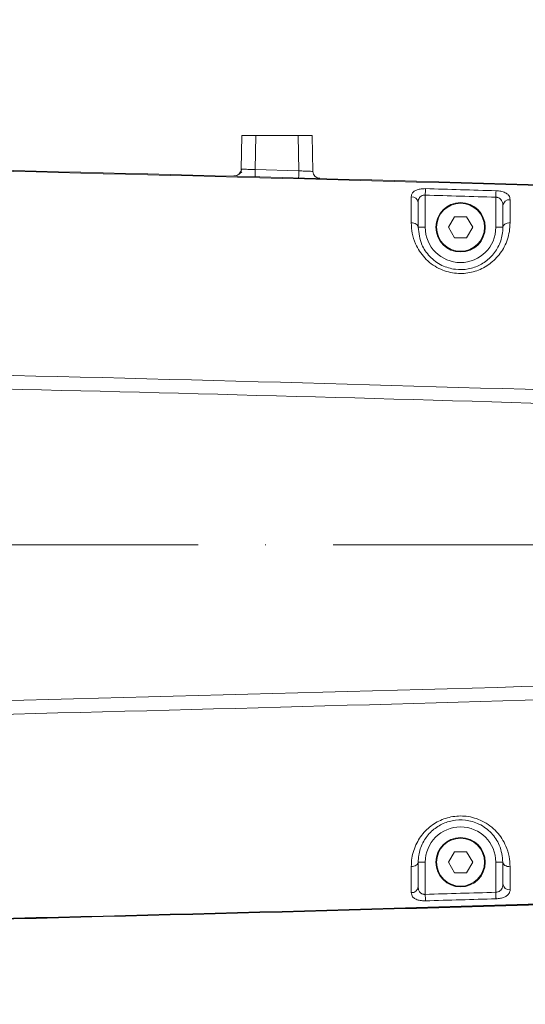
# Model space of a CAD drawing. Header units: millimetres. Extents: x 809 to 6054, y -5716 to -1261.
# Tile 38 of 94: x 2857 to 2928, y -2378 to -2238. Entities that reach past the tile are written whole.
import ezdxf

# ---------------------------------------------------------------- set-up
doc = ezdxf.new("R2010")
doc.units = ezdxf.units.MM
doc.header["$LTSCALE"] = 0.3175
doc.linetypes.add('ACAD_ISO10W100', pattern=[18, 12, -3, 0, -3])
doc.linetypes.add('CENTER2', pattern=[28.574999, 19.049999, -3.175, 3.175, -3.175])
for name, color, linetype, lineweight in [('1轮廓实线层', 7, 'Continuous', 18), ('7标注层', 4, 'Continuous', 13), ('中心线', 4, 'ACAD_ISO10W100', 20), ('细点划线', 6, 'CENTER2', 18)]:
    doc.layers.add(name, color=color, linetype=linetype, lineweight=lineweight)
doc.styles.add('标准汉字', font='gbenor.shx', dxfattribs={"bigfont": 'gbcbig.shx'})
doc.dimstyles.new('M1：10', dxfattribs={"dimscale": 10, "dimtxt": 3.5, "dimasz": 2.5, "dimexe": 2, "dimexo": 0, "dimgap": 1.5, "dimtad": 1, "dimdec": 4, "dimdsep": 46, "dimtxsty": '标准汉字', "dimcen": 5, "dimdle": 5, "dimclrd": 1, "dimclre": 1, "dimclrt": 256, "dimadec": 4, "dimazin": 2, "dimtfac": 1, "dimtdec": 4, "dimtmove": 0, "dimatfit": 3, "dimfxl": 1, "dimtolj": 1, "dimarcsym": 0})

# ---------------------------------------------------------------- blocks, each defined once
blk = doc.blocks.new('*D2')
at = {"layer": '7标注层', "color": 1, "lineweight": -2, "transparency": 16777216}
for p, q in [((2574.24, -1966.55), (2574.24, -1793.65)), ((3504.76, -2862.69), (3504.76, -1793.65)), ((3479.76, -1813.65), (2599.24, -1813.65))]:
    blk.add_line(p, q, dxfattribs=at)
at = {"layer": '7标注层', "color": 1, "transparency": 16777216}
for points in [[(2599.24, -1809.48), (2599.24, -1817.81), (2574.24, -1813.65)], [(3479.76, -1817.81), (3479.76, -1809.48), (3504.76, -1813.65)]]:
    blk.add_solid(points, dxfattribs=at)
at = {"layer": 'Defpoints', "color": 0, "transparency": 16777216}
for p in [(2574.24, -1813.65), (2574.24, -1966.55), (3504.76, -2862.69)]:
    blk.add_point(p, dxfattribs=at)
at = {"layer": '7标注层', "transparency": 16777216, "insert": (2968.02, -1781.15), "char_height": 35, "attachment_point": 5, "style": '标准汉字'}
blk.add_mtext('\\A1;930.5', dxfattribs=at)
blk = doc.blocks.new('*D7')
at = {"layer": '7标注层', "color": 1, "lineweight": -2, "transparency": 16777216}
for p, q in [((2574.24, -1932.17), (3613.47, -1932.17)), ((3593.47, -2837.69), (3593.47, -1957.17)), ((3489.76, -2862.69), (3613.47, -2862.69))]:
    blk.add_line(p, q, dxfattribs=at)
at = {"layer": '7标注层', "color": 1, "transparency": 16777216}
for points in [[(3597.64, -1957.17), (3589.31, -1957.17), (3593.47, -1932.17)], [(3589.31, -2837.69), (3597.64, -2837.69), (3593.47, -2862.69)]]:
    blk.add_solid(points, dxfattribs=at)
at = {"layer": 'Defpoints', "color": 0, "transparency": 16777216}
for p in [(2574.24, -1932.17), (3593.47, -1932.17), (3489.76, -2862.69)]:
    blk.add_point(p, dxfattribs=at)
at = {"layer": '7标注层', "transparency": 16777216, "insert": (3560.97, -2397.43), "char_height": 35, "attachment_point": 5, "rotation": 90, "style": '标准汉字'}
blk.add_mtext('\\A1;930.5', dxfattribs=at)
blk = doc.blocks.new('*D9')
at = {"layer": '7标注层', "color": 1, "lineweight": -2, "transparency": 16777216}
for p, q in [((2574.24, -2212.74), (2574.24, -1851.59)), ((3044.24, -2271.24), (3044.24, -1851.59)), ((3019.24, -1871.59), (2599.24, -1871.59))]:
    blk.add_line(p, q, dxfattribs=at)
at = {"layer": '7标注层', "color": 1, "transparency": 16777216}
for points in [[(2599.24, -1867.43), (2599.24, -1875.76), (2574.24, -1871.59)], [(3019.24, -1875.76), (3019.24, -1867.43), (3044.24, -1871.59)]]:
    blk.add_solid(points, dxfattribs=at)
at = {"layer": 'Defpoints', "color": 0, "transparency": 16777216}
for p in [(2574.24, -1871.59), (2574.24, -2212.74), (3044.24, -2271.24)]:
    blk.add_point(p, dxfattribs=at)
at = {"layer": '7标注层', "transparency": 16777216, "insert": (2809.24, -1839.09), "char_height": 35, "attachment_point": 5, "style": '标准汉字'}
blk.add_mtext('\\A1;470', dxfattribs=at)
blk = doc.blocks.new('*D19')
at = {"layer": '7标注层', "color": 1, "lineweight": -2, "transparency": 16777216}
for p, q in [((3017.26, -2265.97), (2965.61, -2176.5)), ((3171.77, -2312.69), (3201.49, -2312.69))]:
    blk.add_line(p, q, dxfattribs=at)
blk.add_arc((3044.23, -2312.69), 137.25, 10.4505, 109.5495, dxfattribs=at)
at = {"layer": '7标注层', "color": 1, "transparency": 16777216}
for points in [[(2996.56, -2179.56), (3000.05, -2187.13), (2975.61, -2193.82)], [(3175.06, -2288.17), (3183.36, -2287.41), (3181.49, -2312.69)]]:
    blk.add_solid(points, dxfattribs=at)
at = {"layer": 'Defpoints', "color": 0, "transparency": 16777216}
for p in [(3112.86, -2193.82), (3017.26, -2265.97), (2385.95, -2312.69), (3171.77, -2312.69), (3044.25, -2312.71)]:
    blk.add_point(p, dxfattribs=at)
at = {"layer": '7标注层', "transparency": 16777216, "insert": (3129.11, -2165.67), "char_height": 35, "attachment_point": 5, "rotation": 330, "style": '标准汉字'}
blk.add_mtext('\\A1;120%%d', dxfattribs=at)
blk = doc.blocks.new('*D20')
at = {"layer": '7标注层', "color": 1, "lineweight": -2, "transparency": 16777216}
for p, q in [((3171.77, -2312.69), (3203.17, -2312.69)), ((3017.26, -2359.41), (2964.76, -2450.33))]:
    blk.add_line(p, q, dxfattribs=at)
blk.add_arc((3044.23, -2312.69), 138.94, 250.3236, 349.6764, dxfattribs=at)
at = {"layer": '7标注层', "color": 1, "transparency": 16777216}
for points in [[(3185.07, -2337.96), (3176.77, -2337.21), (3183.17, -2312.69)], [(2999.2, -2439.73), (2995.7, -2447.29), (2974.76, -2433.01)]]:
    blk.add_solid(points, dxfattribs=at)
at = {"layer": 'Defpoints', "color": 0, "transparency": 16777216}
for p in [(2385.95, -2312.69), (3044.25, -2312.66), (3171.77, -2312.69), (3017.26, -2359.41), (3113.7, -2433.01)]:
    blk.add_point(p, dxfattribs=at)
at = {"layer": '7标注层', "transparency": 16777216, "insert": (3097.45, -2404.86), "char_height": 35, "attachment_point": 5, "rotation": 30, "style": '标准汉字'}
blk.add_mtext('\\A1;120%%d', dxfattribs=at)

msp = doc.modelspace()

# ---------------------------------------------------------------- linework, layer by layer
at = {"layer": '1轮廓实线层'}
for p, q in [((2888.24147, -2254.68658), (2888.15865, -2259.43164)), ((2890.15695, -2259.51169), (2890.24117, -2254.68658)), ((2896.24178, -2254.68658), (2890.24117, -2254.68658)), ((2896.24178, -2254.68658), (2896.32892, -2259.67906)), ((2898.33006, -2259.76162), (2898.24146, -2254.68658)), ((2896.32892, -2259.67906), (2890.15695, -2259.51169)), ((2890.13007, -2260.4938), (2890.1321, -2260.42353)), ((2898.86752, -2260.63083), (2898.85151, -2260.63161)), ((2914.24146, -2267.68671), (2914.24146, -2263.12821)), ((2924.24148, -2263.42164), (2924.24148, -2267.68671)), ((2913.24147, -2264.18953), (2913.24147, -2267.68671)), ((2925.24147, -2264.60044), (2925.24147, -2267.68671)), ((2917.52147, -2267.68641), (2918.38148, -2266.19683)), ((2918.38148, -2266.19683), (2920.10146, -2266.19683)), ((2920.10146, -2266.19683), (2920.96147, -2267.68641)), ((2914.24146, -2267.68671), (2913.24147, -2267.68671)), ((2918.38148, -2269.17599), (2917.52147, -2267.68641)), ((2920.96147, -2267.68641), (2920.10146, -2269.17599)), ((2925.24147, -2267.68671), (2924.24148, -2267.68671)), ((2920.10146, -2269.17599), (2918.38148, -2269.17599)), ((2917.52147, -2357.68674), (2918.38148, -2356.19716)), ((2918.38148, -2356.19716), (2920.10146, -2356.19716)), ((2920.10146, -2356.19716), (2920.96147, -2357.68674)), ((2913.24147, -2357.68674), (2913.24147, -2361.18363)), ((2913.24147, -2357.68674), (2914.24146, -2357.68674)), ((2914.24146, -2362.24495), (2914.24146, -2357.68674)), ((2918.38148, -2359.17632), (2917.52147, -2357.68674)), ((2920.96147, -2357.68674), (2920.10146, -2359.17632)), ((2924.24148, -2357.68674), (2924.24148, -2361.95151)), ((2924.24148, -2357.68674), (2925.24147, -2357.68674)), ((2925.24147, -2357.68674), (2925.24147, -2360.77271)), ((2920.10146, -2359.17632), (2918.38148, -2359.17632))]:
    msp.add_line(p, q, dxfattribs=at)
for points in [[(2914.24146, -2263.12821), (2914.24566, -2262.98354), (2914.24975, -2262.84198), (2914.25368, -2262.70644), (2914.25735, -2262.57978), (2914.26065, -2262.46463), (2914.26357, -2262.36342), (2914.26605, -2262.27836), (2914.26798, -2262.21113)], [(2924.26878, -2262.50468), (2924.26678, -2262.57186), (2924.26425, -2262.65691), (2924.26124, -2262.75812), (2924.25781, -2262.87322), (2924.25403, -2262.99994), (2924.25, -2263.13548), (2924.24577, -2263.27704), (2924.24148, -2263.42164)], [(2913.24147, -2267.68671), (2913.2227, -2267.56667), (2913.16706, -2267.45109), (2913.07664, -2267.34434), (2912.95486, -2267.25046), (2912.8063, -2267.17304), (2912.63652, -2267.1148), (2912.45189, -2267.07815), (2912.25937, -2267.06432)], [(2926.26065, -2267.04697), (2926.06285, -2267.05716), (2925.87211, -2267.09215), (2925.69589, -2267.15051), (2925.54116, -2267.22996), (2925.41402, -2267.32741), (2925.31943, -2267.43905), (2925.26117, -2267.56041), (2925.24147, -2267.68671)], [(2912.25937, -2358.30919), (2912.45189, -2358.29537), (2912.63652, -2358.25865), (2912.8063, -2358.20047), (2912.95486, -2358.12299), (2913.07664, -2358.02911), (2913.16706, -2357.92242), (2913.2227, -2357.80685), (2913.24147, -2357.68674)], [(2925.24147, -2357.68674), (2925.26117, -2357.81304), (2925.31943, -2357.93446), (2925.41402, -2358.04604), (2925.54116, -2358.14349), (2925.69589, -2358.22301), (2925.87211, -2358.28136), (2926.06285, -2358.31635), (2926.26065, -2358.32648)], [(2914.26798, -2363.16197), (2914.26605, -2363.09479), (2914.26357, -2363.00974), (2914.26065, -2362.90853), (2914.25735, -2362.79337), (2914.25368, -2362.66671), (2914.24975, -2362.53117), (2914.24566, -2362.38961), (2914.24146, -2362.24495)], [(2924.24148, -2361.95151), (2924.24577, -2362.09612), (2924.25, -2362.23768), (2924.25403, -2362.37322), (2924.25781, -2362.49994), (2924.26124, -2362.61503), (2924.26425, -2362.71624), (2924.26678, -2362.8013), (2924.26878, -2362.86847)]]:
    msp.add_lwpolyline(points, dxfattribs=at)
for centre, radius in [((2919.24147, -2267.68642), 3.5), ((2919.24147, -2267.68642), 3.4), ((2919.24147, -2357.68674), 3.5), ((2919.24147, -2357.68674), 3.4)]:
    msp.add_circle(centre, radius, dxfattribs=at)
for centre, radius, start, end in [((2576.24147, -13950.94581), 11694.63614, 87.697251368, 88.691770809), ((2887.1588, -2259.41416), 1, 268.478115, 358.9998393), ((2899.3299, -2259.74417), 1, 181, 268.4215887), ((2912.32706, -2264.28499), 0.91939, 5.9602241, 93.8646778), ((2926.1651, -2264.70234), 0.92923, 83.7617553, 173.7040425), ((2919.24147, -2267.68674), 5, 180, 0), ((2576.24146, -13950.94581), 11665.60512, 87.697251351, 88.68829548), ((2576.24148, 9325.57265), 11665.60512, 271.311702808, 272.302748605), ((2919.24147, -2357.68674), 5, 0, 180), ((2919.24147, -2357.68674), 3.5, 90, 270), ((2919.24147, -2357.68674), 3.5, 0, 90), ((2576.24148, 9325.57265), 11694.54294, 271.308229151, 272.302748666), ((2912.32706, -2361.08816), 0.91939, 266.1353222, 354.0397759), ((2926.1651, -2360.67081), 0.92923, 186.2959575, 276.2382447)]:
    msp.add_arc(centre, radius, start, end, dxfattribs=at)
for points, knots in [([(2890.24117, -2254.68658), (2889.94773, -2254.68658), (2889.36085, -2254.68658), (2888.70365, -2254.68658), (2888.3113, -2254.68658), (2888.26475, -2254.68658), (2888.24147, -2254.68658)], [0, 0, 0, 0, 52292.721739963, 104584.15109859, 145781.514668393, 187006.376546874, 187006.376546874, 187006.376546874, 187006.376546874]), ([(2898.24146, -2254.68658), (2898.20376, -2254.68658), (2898.12837, -2254.68658), (2897.59285, -2254.68658), (2896.93369, -2254.68658), (2896.47246, -2254.68658), (2896.24178, -2254.68658)], [0, 0, 0, 0, 52275.450653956, 104549.998814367, 145734.729017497, 186944.830321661, 186944.830321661, 186944.830321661, 186944.830321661]), ([(2843.23868, -2259.45119), (2877.06001, -2260.29699), (2944.70267, -2261.98858), (3012.31757, -2264.56059), (3046.12502, -2265.84659)], [0, 0, 0, 0, 52589.532782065, 105179.053607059, 105179.053607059, 105179.053607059, 105179.053607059]), ([(2887.89153, -2260.14028), (2887.93843, -2260.08891), (2888.03122, -2259.98727), (2888.12501, -2259.80498), (2888.18382, -2259.61694), (2888.19193, -2259.48943), (2888.19587, -2259.42759)], [0, 0, 0, 0, 49201.200303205, 97345.980424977, 143497.198456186, 186954.894193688, 186954.894193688, 186954.894193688, 186954.894193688]), ([(2890.15695, -2259.51169), (2889.91565, -2259.50385), (2889.53773, -2259.49156), (2889.06887, -2259.47468), (2888.82189, -2259.46551), (2888.66172, -2259.45881), (2888.49464, -2259.45192), (2888.23657, -2259.44005), (2888.1878, -2259.43479), (2888.15865, -2259.43164)], [0, 0, 0, 0, 69546.726191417, 108921.490013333, 151264.259558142, 160538.712809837, 176277.381107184, 227021.312859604, 302460.181841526, 302460.181841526, 302460.181841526, 302460.181841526]), ([(2890.1321, -2260.42353), (2890.13213, -2260.42222), (2890.13286, -2260.3973), (2890.13784, -2260.21519), (2890.1464, -2259.90157), (2890.15343, -2259.64166), (2890.15695, -2259.51169)], [0, 0, 0, 0, 3389.621273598, 64570.95064023, 125751.251402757, 186936.304981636, 186936.304981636, 186936.304981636, 186936.304981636]), ([(2887.50308, -2260.35307), (2887.63256, -2260.29451), (2887.88306, -2260.18121), (2888.11792, -2259.93302), (2888.23139, -2259.81311)], [0, 0, 0, 0, 54489.999486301, 105425.64587698, 105425.64587698, 105425.64587698, 105425.64587698]), ([(2896.32892, -2259.67906), (2896.32538, -2259.80831), (2896.3183, -2260.06681), (2896.30936, -2260.39081), (2896.30301, -2260.61709), (2896.30205, -2260.64648), (2896.30157, -2260.66117)], [0, 0, 0, 0, 46722.838667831, 93447.004885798, 140167.861703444, 186892.768111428, 186892.768111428, 186892.768111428, 186892.768111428]), ([(2898.33006, -2259.76162), (2898.30018, -2259.76231), (2898.24032, -2259.76369), (2897.78855, -2259.74721), (2897.25396, -2259.72303), (2896.75432, -2259.69989), (2896.4738, -2259.68615), (2896.32892, -2259.67906)], [0, 0, 0, 0, 54959.564089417, 110124.984656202, 161473.979358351, 190188.101026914, 220855.260884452, 220855.260884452, 220855.260884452, 220855.260884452]), ([(2912.26509, -2263.3677), (2912.26531, -2263.35289), (2912.26785, -2263.18436), (2912.34632, -2262.89611), (2912.63985, -2262.57009), (2913.07955, -2262.34995), (2913.6385, -2262.22008), (2914.05946, -2262.21409), (2914.26798, -2262.21113)], [0, 0, 0, 0, 5952.939340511, 67762.584120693, 122444.554617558, 172680.646274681, 220877.092075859, 268187.910301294, 268187.910301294, 268187.910301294, 268187.910301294]), ([(2924.26878, -2262.50468), (2922.59578, -2262.45503), (2919.26222, -2262.35608), (2915.92859, -2262.25933), (2914.26798, -2262.21113)], [0, 0, 0, 0, 52842.546871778, 105292.518650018, 105292.518650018, 105292.518650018, 105292.518650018]), ([(2912.26509, -2263.3677), (2912.26428, -2263.77092), (2912.26214, -2264.84467), (2912.26043, -2266.21105), (2912.25937, -2267.06432)], [0, 0, 0, 0, 39542.720345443, 105300.372682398, 105300.372682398, 105300.372682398, 105300.372682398]), ([(2914.24146, -2263.12821), (2914.15282, -2263.12853), (2914.04805, -2263.12891), (2913.84863, -2263.17042), (2913.63952, -2263.25574), (2913.42179, -2263.46361), (2913.26864, -2263.77741), (2913.25136, -2264.03954), (2913.24147, -2264.18953)], [0, 0, 0, 0, 35819.674603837, 42335.352856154, 86387.956578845, 134979.760205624, 191963.256846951, 268169.695283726, 268169.695283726, 268169.695283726, 268169.695283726]), ([(2914.24146, -2263.12821), (2915.90193, -2263.17638), (2919.2353, -2263.2731), (2922.56861, -2263.372), (2924.24148, -2263.42164)], [0, 0, 0, 0, 52444.19547454, 105280.953226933, 105280.953226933, 105280.953226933, 105280.953226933]), ([(2925.24147, -2264.60044), (2925.22658, -2264.41515), (2925.20177, -2264.10647), (2924.9852, -2263.7448), (2924.71697, -2263.53753), (2924.48099, -2263.45659), (2924.33405, -2263.42955), (2924.27555, -2263.42455), (2924.24148, -2263.42164)], [0, 0, 0, 0, 91666.024496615, 152709.595348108, 208144.075675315, 244721.20089015, 254464.81703618, 268051.099984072, 268051.099984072, 268051.099984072, 268051.099984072]), ([(2924.26878, -2262.50468), (2924.33678, -2262.50772), (2924.63128, -2262.52088), (2925.16847, -2262.6107), (2925.73644, -2262.84204), (2926.17706, -2263.22509), (2926.23336, -2263.57519), (2926.26607, -2263.77861)], [0, 0, 0, 0, 12698.85783784, 54997.295042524, 103085.965923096, 152313.248151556, 220583.752829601, 220583.752829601, 220583.752829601, 220583.752829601]), ([(2926.26065, -2267.04697), (2926.26132, -2266.5407), (2926.26293, -2265.33023), (2926.26492, -2264.34928), (2926.26607, -2263.77861)], [0, 0, 0, 0, 44016.219809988, 105240.135155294, 105240.135155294, 105240.135155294, 105240.135155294]), ([(2912.25937, -2267.06432), (2912.2864, -2267.55502), (2912.34043, -2268.5357), (2912.88531, -2270.26387), (2914.04973, -2272.09521), (2916.02307, -2273.59837), (2918.31981, -2274.29851), (2920.55846, -2274.22393), (2922.58483, -2273.49899), (2924.30378, -2272.20287), (2925.58918, -2270.39728), (2926.18703, -2268.57637), (2926.24079, -2267.45946), (2926.26065, -2267.04697)], [0, 0, 0, 0, 35136.937206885, 70222.997624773, 120405.595118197, 170325.071099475, 214693.320455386, 255542.052839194, 295684.552531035, 337468.40913848, 383027.115274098, 434533.309493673, 464693.534918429, 464693.534918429, 464693.534918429, 464693.534918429]), ([(2925.24147, -2267.68671), (2925.2249, -2268.02619), (2925.18012, -2268.94371), (2924.67139, -2270.45753), (2923.57266, -2271.9711), (2922.10063, -2273.06362), (2920.36184, -2273.67647), (2918.4389, -2273.73933), (2916.46299, -2273.14371), (2914.78111, -2271.87612), (2913.48601, -2269.92845), (2913.33162, -2268.51311), (2913.24147, -2267.68671)], [0, 0, 0, 0, 28316.630040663, 76530.455553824, 118921.446490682, 157529.055738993, 194390.211734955, 231782.368857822, 272461.289935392, 318526.332424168, 365210.716754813, 430716.899696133, 430716.899696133, 430716.899696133, 430716.899696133]), ([(3044.88519, -2296.67835), (3007.25232, -2295.25633), (2940.05074, -2292.71701), (2872.82209, -2291.04962), (2843.24147, -2290.31597)], [0, 0, 0, 0, 58881.451371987, 105145.511214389, 105145.511214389, 105145.511214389, 105145.511214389]), ([(2843.24147, -2335.05712), (2880.88912, -2334.10391), (2948.11712, -2332.40175), (3015.31715, -2329.82732), (3044.88519, -2328.69457)], [0, 0, 0, 0, 58649.442568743, 104731.224395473, 104731.224395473, 104731.224395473, 104731.224395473]), ([(2926.26065, -2358.32648), (2926.23363, -2357.8437), (2926.17963, -2356.87879), (2925.64488, -2355.15351), (2924.48241, -2353.30016), (2922.47819, -2351.76812), (2920.14209, -2351.06623), (2917.88102, -2351.16044), (2915.85516, -2351.9093), (2914.15452, -2353.2213), (2912.8964, -2355.02766), (2912.32522, -2356.82113), (2912.27678, -2357.91564), (2912.25937, -2358.30919)], [0, 0, 0, 0, 35013.415854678, 69979.942842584, 121325.311822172, 172376.780184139, 217404.03208102, 258411.568582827, 298306.03542127, 339487.831882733, 384094.186804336, 434260.942061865, 462427.530313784, 462427.530313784, 462427.530313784, 462427.530313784]), ([(2913.24147, -2357.68674), (2913.25673, -2357.36192), (2913.29908, -2356.46055), (2913.78739, -2354.96684), (2914.86477, -2353.44986), (2916.32247, -2352.34186), (2918.06175, -2351.70708), (2920.00423, -2351.62621), (2922.01319, -2352.22169), (2923.71949, -2353.51084), (2925.00439, -2355.47025), (2925.15469, -2356.87542), (2925.24147, -2357.68674)], [0, 0, 0, 0, 26438.610593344, 73367.247040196, 114835.056706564, 152853.223430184, 189466.163884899, 227007.274255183, 268328.687066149, 315513.148108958, 363356.581493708, 428720.254475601, 428720.254475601, 428720.254475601, 428720.254475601]), ([(2912.25937, -2358.30919), (2912.25999, -2358.82579), (2912.26166, -2360.20296), (2912.26377, -2361.31227), (2912.26509, -2362.00546)], [0, 0, 0, 0, 39280.682147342, 104715.659587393, 104715.659587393, 104715.659587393, 104715.659587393]), ([(2926.26607, -2361.59454), (2926.26524, -2361.19167), (2926.26324, -2360.22961), (2926.2616, -2359.02604), (2926.26065, -2358.32648)], [0, 0, 0, 0, 43827.129965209, 104657.69729625, 104657.69729625, 104657.69729625, 104657.69729625]), ([(3046.12875, -2359.61972), (3012.32103, -2360.90572), (2944.70559, -2363.47772), (2877.06241, -2365.16936), (2843.24081, -2366.01518)], [0, 0, 0, 0, 52341.87604503, 104683.757257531, 104683.757257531, 104683.757257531, 104683.757257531]), ([(3046.12991, -2359.64881), (3012.32211, -2360.93481), (2944.70651, -2363.50681), (2877.06316, -2365.19845), (2843.24148, -2366.04427)], [0, 0, 0, 0, 52341.781083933, 104683.575050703, 104683.575050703, 104683.575050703, 104683.575050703]), ([(2913.24147, -2361.18363), (2913.25593, -2361.36741), (2913.27947, -2361.66684), (2913.4811, -2361.98339), (2913.66879, -2362.12161), (2913.8468, -2362.20108), (2913.9788, -2362.23389), (2914.13037, -2362.24784), (2914.19781, -2362.24608), (2914.24146, -2362.24495)], [0, 0, 0, 0, 104533.226101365, 170320.991195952, 216401.035454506, 230011.370006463, 269639.939824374, 280477.355960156, 300368.283720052, 300368.283720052, 300368.283720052, 300368.283720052]), ([(2924.24148, -2361.95151), (2924.33528, -2361.93974), (2924.44234, -2361.92631), (2924.64297, -2361.85943), (2924.85052, -2361.74811), (2925.06912, -2361.509), (2925.21568, -2361.17882), (2925.23239, -2360.9157), (2925.24147, -2360.77271)], [0, 0, 0, 0, 37051.859280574, 42292.584849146, 87014.229869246, 137132.402077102, 196209.648395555, 266515.673229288, 266515.673229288, 266515.673229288, 266515.673229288]), ([(2914.26798, -2363.16197), (2914.18073, -2363.16285), (2913.87442, -2363.16595), (2913.3379, -2363.10057), (2912.7907, -2362.9044), (2912.35568, -2362.55042), (2912.29875, -2362.20797), (2912.26509, -2362.00546)], [0, 0, 0, 0, 16306.772616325, 57247.116056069, 103514.828868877, 150865.29995963, 219394.468448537, 219394.468448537, 219394.468448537, 219394.468448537]), ([(2924.24148, -2361.95151), (2922.56861, -2362.00115), (2919.2353, -2362.10005), (2915.90193, -2362.19677), (2914.24146, -2362.24495)], [0, 0, 0, 0, 52534.825001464, 104679.331000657, 104679.331000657, 104679.331000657, 104679.331000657]), ([(2914.26798, -2363.16197), (2915.92859, -2363.11379), (2919.26222, -2363.01708), (2922.59578, -2362.91813), (2924.26878, -2362.86847)], [0, 0, 0, 0, 52138.575110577, 104667.412878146, 104667.412878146, 104667.412878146, 104667.412878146]), ([(2926.26607, -2361.59454), (2926.24684, -2361.75076), (2926.21041, -2362.04674), (2925.91061, -2362.40118), (2925.47084, -2362.65482), (2924.908, -2362.82131), (2924.48059, -2362.85284), (2924.26878, -2362.86847)], [0, 0, 0, 0, 51868.07490881, 98276.087693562, 140371.100666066, 180185.316163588, 219298.33055996, 219298.33055996, 219298.33055996, 219298.33055996])]:
    msp.add_open_spline(points, degree=3, knots=knots, dxfattribs=at)
at = {"layer": '中心线', "ltscale": 10}
msp.add_line((2385.94543, -2312.68657), (3171.76928, -2312.68658), dxfattribs=at)
at = {"layer": '细点划线', "lineweight": 30, "ltscale": 20}
msp.add_arc((2574.24147, -2862.68658), 930.52057, 340.00000083, 199.99999979, dxfattribs=at)

# ---------------------------------------------------------------- dimensions: what is measured, and where the dimension line sits
at = {"layer": '7标注层'}
dim = msp.add_linear_dim(base=(2574.24147, -1813.64631), p1=(3504.76205, -2862.68658), p2=(2574.24147, -1966.54843), dimstyle='M1：10', override={"dimdec": 1, "dimsah": 1, "dimtzin": 8}, dxfattribs=at)
dim.commit()
dim.dimension.update_dxf_attribs({"geometry": '*D2', "text_midpoint": (2968.01705, -1813.64631), "dimtype": 160})
dim = msp.add_linear_dim(base=(2574.24147, -1871.59314), p1=(3044.24147, -2271.23811), p2=(2574.24147, -2212.74005), dimstyle='M1：10', override={"dimdec": 1, "dimsah": 1, "dimtzin": 8}, dxfattribs=at)
dim.commit()
dim.dimension.update_dxf_attribs({"geometry": '*D9', "text_midpoint": (2809.24147, -1839.09314)})
dim = msp.add_linear_dim(base=(3593.47237, -1932.16602), p1=(3489.76203, -2862.68658), p2=(2574.24147, -1932.16602), angle=90, dimstyle='M1：10', override={"dimdec": 1, "dimsah": 1, "dimtzin": 8}, dxfattribs=at)
dim.commit()
dim.dimension.update_dxf_attribs({"geometry": '*D7', "text_midpoint": (3560.97237, -2397.4263)})
for base, line1, line2, picture, middle in [((3112.86086, -2193.82027), ((2385.94543, -2312.68657), (3171.76928, -2312.68658)), ((3044.24849, -2312.71275), (3017.25936, -2265.96621)), '*D19', (3129.11086, -2165.67445)), ((3113.70193, -2433.00965), ((3044.24849, -2312.6604), (3017.25936, -2359.40694)), ((2385.94543, -2312.68657), (3171.76928, -2312.68658)), '*D20', (3097.45193, -2404.86382))]:
    dim = msp.add_angular_dim_2l(base=base, line1=line1, line2=line2, dimstyle='M1：10', override={"dimtad": 1, "dimtih": 0, "dimtoh": 0, "dimdec": 1, "dimsah": 1, "dimtzin": 8}, dxfattribs=at)
    dim.commit()
    dim.dimension.update_dxf_attribs({"geometry": picture, "text_midpoint": middle})

doc.saveas('drawing.dxf')
